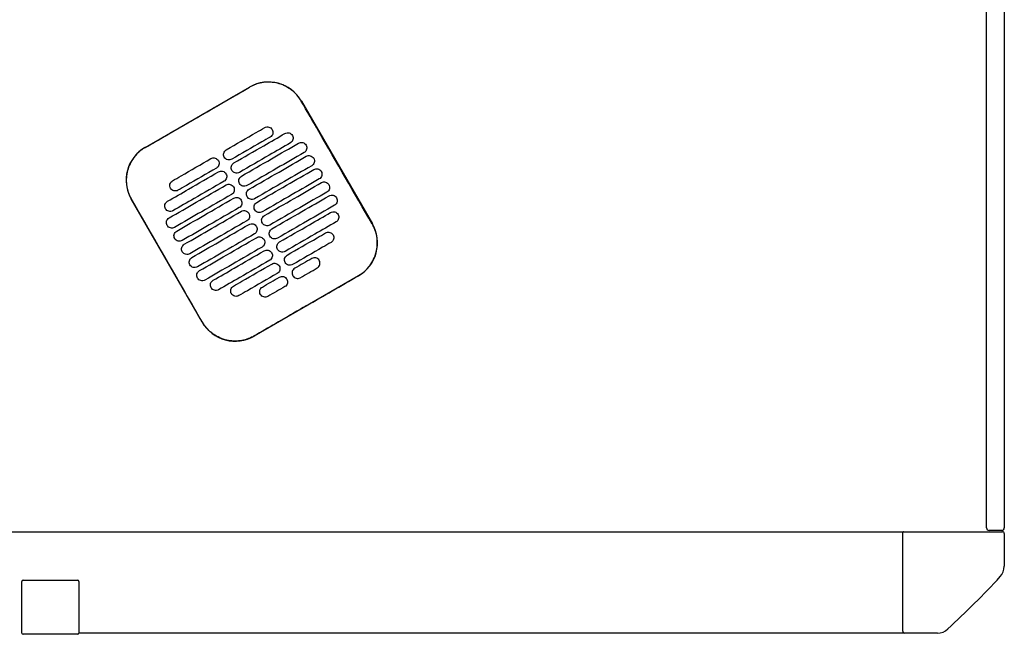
# Model space of a CAD drawing. Header units: metres. Extents: x 15.2 to 54.2, y -39.7 to 1.1.
# Tile 252 of 256: x 53.426 to 54.203, y -25.629 to -25.144. Entities that reach past the tile are written whole.
import ezdxf

# ---------------------------------------------------------------- set-up
doc = ezdxf.new("R2010")
doc.units = ezdxf.units.M
doc.header["$MEASUREMENT"] = 0
doc.layers.add('2D', color=252, linetype='Continuous')

# ---------------------------------------------------------------- blocks, each defined once
blk = doc.blocks.new('2D_QYOS_600')
for p, q in [((2.42604, -2.743), (2.42604, -1.859)), ((2.44004, -1.859), (2.44004, -2.743)), ((1.76223, -2.4427), (1.84449, -2.39518)), ((1.88548, -2.40615), (1.9415, -2.50313)), ((1.80728, -2.58067), (1.75126, -2.48368)), ((1.93053, -2.54412), (1.84827, -2.59164)), ((0.0795, -2.74595), (2.36049, -2.74595)), ((2.35999, -2.82445), (2.35999, -2.74645)), ((2.36049, -2.74595), (2.43849, -2.74595)), ((2.43804, -2.745), (2.42804, -2.745)), ((2.43999, -2.74745), (2.43999, -2.77326)), ((1.66504, -2.82594), (1.66504, -2.78524)), ((1.66504, -2.82594), (1.66504, -2.78524)), ((1.66604, -2.78424), (1.70904, -2.78424)), ((1.70904, -2.78424), (1.70904, -2.78424)), ((1.71004, -2.78524), (1.71004, -2.82594)), ((1.71004, -2.78524), (1.71004, -2.82594)), ((1.70904, -2.82694), (1.66604, -2.82694)), ((1.70904, -2.82694), (1.70904, -2.82694)), ((2.36149, -2.82595), (1.71004, -2.82594)), ((2.3873, -2.82595), (2.36149, -2.82595))]:
    blk.add_line(p, q)
for centre, radius, start, end in [((1.8595, -2.42116), 0.03, 30.01349, 120.01349), ((1.77724, -2.46868), 0.03, 120.01349, 210.01349), ((1.91552, -2.51814), 0.03, 300.01349, 30.01349), ((1.83326, -2.56566), 0.03, 210.01349, 300.01349), ((2.36049, -2.74645), 0.0005, 90, 180), ((2.42804, -2.743), 0.002, 180, 270), ((2.43804, -2.743), 0.002, 270, 360), ((2.43849, -2.74745), 0.0015, 0, 90), ((2.42799, -2.77326), 0.012, 317.12151, 0), ((1.66604, -2.78524), 0.001, 90, 180), ((1.66604, -2.78524), 0.001, 90, 180), ((1.70904, -2.78524), 0.001, 0, 90), ((1.70904, -2.78524), 0.001, 360, 90), ((1.85842, -2.24438), 0.78926, 312.87849, 317.12151), ((1.66604, -2.82594), 0.001, 180, 270), ((1.66604, -2.82594), 0.001, 180, 270), ((1.70904, -2.82594), 0.001, 270, 360), ((1.70904, -2.82594), 0.001, 270, 0), ((2.36149, -2.82445), 0.0015, 180, 270), ((2.3873, -2.81395), 0.012, 270, 312.87849)]:
    blk.add_arc(centre, radius, start, end)
for points, knots in [([(1.88538, -2.40621), (1.88458, -2.40482), (1.88367, -2.40349), (1.88073, -2.39989), (1.87845, -2.39784), (1.87266, -2.39404), (1.86904, -2.39256), (1.86159, -2.39111), (1.85785, -2.39108), (1.85081, -2.39235), (1.84754, -2.39355), (1.84455, -2.39528)], [12.978915, 12.978915, 12.978915, 12.978915, 13.461173, 13.461173, 14.374287, 14.374287, 15.53872, 15.53872, 16.650066, 16.650066, 17.687358, 17.687358, 17.687358, 17.687358]), ([(1.9414, -2.50319), (1.92736, -2.4789), (1.91332, -2.4546), (1.89466, -2.42227), (1.89002, -2.41424), (1.88538, -2.40621)], [1.133412, 1.133412, 1.133412, 1.133412, 2.681586, 2.681586, 3.193366, 3.193366, 3.193366, 3.193366]), ([(1.76229, -2.4428), (1.77288, -2.43668), (1.78391, -2.43032), (1.79938, -2.42138), (1.80142, -2.4202), (1.80342, -2.41905)], [-21.78268, -21.78268, -21.78268, -21.78268, -17.142885, -17.142885, -16.423665, -16.423665, -16.423665, -16.423665]), ([(1.82628, -2.44462), (1.83414, -2.44008), (1.84201, -2.43553), (1.85212, -2.4297), (1.85435, -2.4284), (1.85659, -2.42711)], [0.699452, 0.699452, 0.699452, 0.699452, 3.425217, 3.425217, 4.200582, 4.200582, 4.200582, 4.200582]), ([(1.85659, -2.42711), (1.85702, -2.42687), (1.85756, -2.42665), (1.85874, -2.4265), (1.8593, -2.42654), (1.86037, -2.42682), (1.86089, -2.42707), (1.86185, -2.4278), (1.86222, -2.42826), (1.86246, -2.42869)], [-0.5513873, -0.5513873, -0.5513873, -0.5513873, -0.4031046, -0.4031046, -0.2776919, -0.2776919, -0.1471638, -0.1471638, 0, 0, 0, 0]), ([(1.86246, -2.42869), (1.86271, -2.42911), (1.86293, -2.42966), (1.86307, -2.43085), (1.86304, -2.4314), (1.86276, -2.43248), (1.8625, -2.43299), (1.86178, -2.43395), (1.86132, -2.43431), (1.86089, -2.43456)], [-0.5553355, -0.5553355, -0.5553355, -0.5553355, -0.4045594, -0.4045594, -0.278267, -0.278267, -0.1472206, -0.1472206, 0, 0, 0, 0]), ([(1.87255, -2.43175), (1.87298, -2.43151), (1.87352, -2.43129), (1.87471, -2.43114), (1.87526, -2.43118), (1.87633, -2.43146), (1.87685, -2.43171), (1.87781, -2.43244), (1.87818, -2.4329), (1.87842, -2.43332)], [-0.5514247, -0.5514247, -0.5514247, -0.5514247, -0.4031161, -0.4031161, -0.2776965, -0.2776965, -0.1471644, -0.1471644, 0, 0, 0, 0]), ([(1.86089, -2.43456), (1.85866, -2.43585), (1.85642, -2.43714), (1.84631, -2.44298), (1.83845, -2.44753), (1.83058, -2.45207)], [2.649916, 2.649916, 2.649916, 2.649916, 3.425249, 3.425249, 6.151046, 6.151046, 6.151046, 6.151046]), ([(1.83228, -2.45501), (1.84015, -2.45047), (1.84801, -2.44592), (1.86144, -2.43817), (1.867, -2.43496), (1.87255, -2.43175)], [0.699452, 0.699452, 0.699452, 0.699452, 3.42526, 3.42526, 5.350619, 5.350619, 5.350619, 5.350619]), ([(1.87842, -2.43332), (1.87867, -2.43375), (1.87889, -2.4343), (1.87903, -2.43549), (1.879, -2.43604), (1.87872, -2.43711), (1.87846, -2.43763), (1.87774, -2.43859), (1.87728, -2.43895), (1.87685, -2.4392)], [-0.5553006, -0.5553006, -0.5553006, -0.5553006, -0.4045498, -0.4045498, -0.2782639, -0.2782639, -0.1472208, -0.1472208, 0, 0, 0, 0]), ([(1.88332, -2.43939), (1.88374, -2.43915), (1.88429, -2.43893), (1.88547, -2.43878), (1.88602, -2.43882), (1.8871, -2.4391), (1.88762, -2.43935), (1.88858, -2.44008), (1.88894, -2.44054), (1.88919, -2.44096)], [-0.5514376, -0.5514376, -0.5514376, -0.5514376, -0.4031217, -0.4031217, -0.2776979, -0.2776979, -0.1471642, -0.1471642, 0, 0, 0, 0]), ([(1.76229, -2.4428), (1.76101, -2.44354), (1.75978, -2.44437), (1.75663, -2.44688), (1.75485, -2.44871), (1.75332, -2.45074), (1.75103, -2.4538), (1.74934, -2.45728), (1.74737, -2.46467), (1.7471, -2.46852), (1.74804, -2.47614), (1.74924, -2.47985), (1.7512, -2.48336), (1.75128, -2.48349), (1.75136, -2.48363)], [17.619777, 17.619777, 17.619777, 17.619777, 18.064718, 18.064718, 18.827754, 18.827754, 18.827754, 19.97637, 19.97637, 21.122539, 21.122539, 22.281306, 22.281306, 22.328075, 22.328075, 22.328075, 22.328075]), ([(1.82471, -2.4505), (1.82446, -2.45007), (1.82424, -2.44952), (1.8241, -2.44833), (1.82413, -2.44778), (1.82441, -2.44671), (1.82467, -2.44619), (1.82539, -2.44523), (1.82585, -2.44487), (1.82628, -2.44462)], [-0.5553984, -0.5553984, -0.5553984, -0.5553984, -0.4045681, -0.4045681, -0.278271, -0.278271, -0.1472202, -0.1472202, 0, 0, 0, 0]), ([(1.87685, -2.4392), (1.8713, -2.44241), (1.86574, -2.44562), (1.85232, -2.45337), (1.84445, -2.45792), (1.83658, -2.46246)], [1.499949, 1.499949, 1.499949, 1.499949, 3.425284, 3.425284, 6.151116, 6.151116, 6.151116, 6.151116]), ([(1.83828, -2.46541), (1.84615, -2.46086), (1.85402, -2.45632), (1.86903, -2.44764), (1.87617, -2.44352), (1.88332, -2.43939)], [0.699452, 0.699452, 0.699452, 0.699452, 3.425292, 3.425292, 5.900643, 5.900643, 5.900643, 5.900643]), ([(1.88919, -2.44096), (1.88943, -2.44139), (1.88965, -2.44194), (1.8898, -2.44313), (1.88976, -2.44368), (1.88948, -2.44475), (1.88923, -2.44527), (1.8885, -2.44623), (1.88804, -2.44659), (1.88762, -2.44684)], [-0.5552879, -0.5552879, -0.5552879, -0.5552879, -0.4045447, -0.4045447, -0.2782629, -0.2782629, -0.1472212, -0.1472212, 0, 0, 0, 0]), ([(1.78385, -2.46913), (1.78608, -2.46784), (1.78832, -2.46655), (1.79843, -2.46071), (1.8063, -2.45617), (1.81416, -2.45162)], [2.649852, 2.649852, 2.649852, 2.649852, 3.425217, 3.425217, 6.150982, 6.150982, 6.150982, 6.150982]), ([(1.81416, -2.45162), (1.81459, -2.45138), (1.81513, -2.45116), (1.81632, -2.45101), (1.81687, -2.45105), (1.81794, -2.45133), (1.81846, -2.45158), (1.81942, -2.45231), (1.81979, -2.45277), (1.82003, -2.4532)], [-0.5512944, -0.5512944, -0.5512944, -0.5512944, -0.4030833, -0.4030833, -0.2776787, -0.2776787, -0.1471599, -0.1471599, 0, 0, 0, 0]), ([(1.82003, -2.4532), (1.82028, -2.45362), (1.8205, -2.45417), (1.82065, -2.45536), (1.82061, -2.45591), (1.82033, -2.45699), (1.82008, -2.4575), (1.81935, -2.45846), (1.81889, -2.45882), (1.81846, -2.45907)], [-0.555416, -0.555416, -0.555416, -0.555416, -0.4045716, -0.4045716, -0.2782736, -0.2782736, -0.1472211, -0.1472211, 0, 0, 0, 0]), ([(1.83058, -2.45207), (1.83015, -2.45231), (1.82961, -2.45253), (1.82843, -2.45268), (1.82787, -2.45264), (1.8268, -2.45236), (1.82628, -2.45211), (1.82532, -2.45138), (1.82495, -2.45092), (1.82471, -2.4505)], [-0.551307, -0.551307, -0.551307, -0.551307, -0.4030846, -0.4030846, -0.2776802, -0.2776802, -0.1471604, -0.1471604, 0, 0, 0, 0]), ([(1.88762, -2.44684), (1.88048, -2.45096), (1.87333, -2.45509), (1.85832, -2.46376), (1.85045, -2.46831), (1.84258, -2.47285)], [0.949972, 0.949972, 0.949972, 0.949972, 3.425307, 3.425307, 6.151164, 6.151164, 6.151164, 6.151164]), ([(1.84428, -2.4758), (1.85215, -2.47125), (1.86002, -2.46671), (1.87503, -2.45803), (1.88218, -2.45391), (1.88932, -2.44978)], [0.699452, 0.699452, 0.699452, 0.699452, 3.425313, 3.425313, 5.900643, 5.900643, 5.900643, 5.900643]), ([(1.88932, -2.44978), (1.88974, -2.44954), (1.89029, -2.44932), (1.89147, -2.44917), (1.89203, -2.44921), (1.8931, -2.44949), (1.89362, -2.44974), (1.89458, -2.45047), (1.89494, -2.45093), (1.89519, -2.45136)], [-0.5514273, -0.5514273, -0.5514273, -0.5514273, -0.4031209, -0.4031209, -0.2776962, -0.2776962, -0.1471634, -0.1471634, 0, 0, 0, 0]), ([(1.89519, -2.45136), (1.89543, -2.45178), (1.89565, -2.45233), (1.8958, -2.45352), (1.89577, -2.45407), (1.89548, -2.45515), (1.89523, -2.45566), (1.8945, -2.45662), (1.89405, -2.45698), (1.89362, -2.45723)], [-0.5552955, -0.5552955, -0.5552955, -0.5552955, -0.4045438, -0.4045438, -0.2782634, -0.2782634, -0.1472215, -0.1472215, 0, 0, 0, 0]), ([(1.77989, -2.48528), (1.78545, -2.48207), (1.79101, -2.47886), (1.80443, -2.4711), (1.8123, -2.46656), (1.82017, -2.46201)], [1.499901, 1.499901, 1.499901, 1.499901, 3.42526, 3.42526, 6.151068, 6.151068, 6.151068, 6.151068]), ([(1.81846, -2.45907), (1.8106, -2.46361), (1.80273, -2.46816), (1.79262, -2.474), (1.79039, -2.47529), (1.78815, -2.47658)], [0.699452, 0.699452, 0.699452, 0.699452, 3.425249, 3.425249, 4.200582, 4.200582, 4.200582, 4.200582]), ([(1.82017, -2.46201), (1.82059, -2.46177), (1.82114, -2.46155), (1.82232, -2.4614), (1.82287, -2.46144), (1.82395, -2.46172), (1.82447, -2.46197), (1.82542, -2.4627), (1.82579, -2.46316), (1.82603, -2.46359)], [-0.5513075, -0.5513075, -0.5513075, -0.5513075, -0.4030857, -0.4030857, -0.2776792, -0.2776792, -0.1471593, -0.1471593, 0, 0, 0, 0]), ([(1.83071, -2.46089), (1.83047, -2.46046), (1.83025, -2.45991), (1.8301, -2.45872), (1.83013, -2.45817), (1.83042, -2.4571), (1.83067, -2.45658), (1.8314, -2.45562), (1.83185, -2.45526), (1.83228, -2.45501)], [-0.5553839, -0.5553839, -0.5553839, -0.5553839, -0.4045626, -0.4045626, -0.2782686, -0.2782686, -0.1472195, -0.1472195, 0, 0, 0, 0]), ([(1.83658, -2.46246), (1.83616, -2.46271), (1.83561, -2.46292), (1.83443, -2.46307), (1.83387, -2.46304), (1.8328, -2.46275), (1.83228, -2.4625), (1.83132, -2.46177), (1.83096, -2.46131), (1.83071, -2.46089)], [-0.551317, -0.551317, -0.551317, -0.551317, -0.4030867, -0.4030867, -0.2776803, -0.2776803, -0.1471597, -0.1471597, 0, 0, 0, 0]), ([(1.89362, -2.45723), (1.88648, -2.46135), (1.87933, -2.46548), (1.86432, -2.47415), (1.85645, -2.4787), (1.84859, -2.48324)], [0.949998, 0.949998, 0.949998, 0.949998, 3.42532, 3.42532, 6.151189, 6.151189, 6.151189, 6.151189]), ([(1.85029, -2.48619), (1.85815, -2.48164), (1.86602, -2.4771), (1.88103, -2.46843), (1.88818, -2.4643), (1.89532, -2.46017)], [0.699452, 0.699452, 0.699452, 0.699452, 3.425322, 3.425322, 5.900643, 5.900643, 5.900643, 5.900643]), ([(1.89532, -2.46017), (1.89575, -2.45993), (1.89629, -2.45971), (1.89748, -2.45956), (1.89803, -2.4596), (1.8991, -2.45988), (1.89962, -2.46013), (1.90058, -2.46086), (1.90095, -2.46132), (1.90119, -2.46175)], [-0.5514137, -0.5514137, -0.5514137, -0.5514137, -0.4031194, -0.4031194, -0.2776944, -0.2776944, -0.1471627, -0.1471627, 0, 0, 0, 0]), ([(1.90119, -2.46175), (1.90144, -2.46217), (1.90166, -2.46272), (1.9018, -2.46391), (1.90177, -2.46446), (1.90149, -2.46554), (1.90123, -2.46605), (1.90051, -2.46701), (1.90005, -2.46737), (1.89962, -2.46762)], [-0.5553078, -0.5553078, -0.5553078, -0.5553078, -0.4045446, -0.4045446, -0.2782647, -0.2782647, -0.147222, -0.147222, 0, 0, 0, 0]), ([(1.78228, -2.47501), (1.78204, -2.47458), (1.78182, -2.47403), (1.78167, -2.47284), (1.7817, -2.47229), (1.78198, -2.47122), (1.78224, -2.4707), (1.78296, -2.46974), (1.78342, -2.46938), (1.78385, -2.46913)], [-0.5554179, -0.5554179, -0.5554179, -0.5554179, -0.4045683, -0.4045683, -0.2782761, -0.2782761, -0.1472238, -0.1472238, 0, 0, 0, 0]), ([(1.82447, -2.46946), (1.8166, -2.474), (1.80873, -2.47855), (1.79531, -2.4863), (1.78975, -2.48951), (1.78419, -2.49272)], [0.699452, 0.699452, 0.699452, 0.699452, 3.425284, 3.425284, 5.350619, 5.350619, 5.350619, 5.350619]), ([(1.82603, -2.46359), (1.82628, -2.46401), (1.8265, -2.46456), (1.82665, -2.46575), (1.82661, -2.4663), (1.82633, -2.46738), (1.82608, -2.46789), (1.82535, -2.46885), (1.82489, -2.46921), (1.82447, -2.46946)], [-0.5553971, -0.5553971, -0.5553971, -0.5553971, -0.4045652, -0.4045652, -0.2782705, -0.2782705, -0.1472202, -0.1472202, 0, 0, 0, 0]), ([(1.83671, -2.47128), (1.83647, -2.47085), (1.83625, -2.4703), (1.8361, -2.46911), (1.83614, -2.46856), (1.83642, -2.46749), (1.83667, -2.46697), (1.8374, -2.46602), (1.83786, -2.46565), (1.83828, -2.46541)], [-0.5553742, -0.5553742, -0.5553742, -0.5553742, -0.4045587, -0.4045587, -0.278267, -0.278267, -0.1472191, -0.1472191, 0, 0, 0, 0]), ([(1.89962, -2.46762), (1.89248, -2.47175), (1.88534, -2.47587), (1.87032, -2.48454), (1.86246, -2.48909), (1.85459, -2.49363)], [0.950001, 0.950001, 0.950001, 0.950001, 3.425322, 3.425322, 6.151192, 6.151192, 6.151192, 6.151192]), ([(1.90133, -2.47056), (1.90175, -2.47032), (1.9023, -2.4701), (1.90348, -2.46995), (1.90403, -2.46999), (1.90511, -2.47027), (1.90563, -2.47052), (1.90658, -2.47125), (1.90695, -2.47171), (1.90719, -2.47214)], [-0.5513969, -0.5513969, -0.5513969, -0.5513969, -0.4031172, -0.4031172, -0.2776925, -0.2776925, -0.1471621, -0.1471621, 0, 0, 0, 0]), ([(1.78113, -2.49842), (1.78828, -2.49429), (1.79542, -2.49016), (1.81043, -2.48149), (1.8183, -2.47695), (1.82617, -2.4724)], [0.949941, 0.949941, 0.949941, 0.949941, 3.425291, 3.425291, 6.151132, 6.151132, 6.151132, 6.151132]), ([(1.78815, -2.47658), (1.78773, -2.47682), (1.78718, -2.47704), (1.786, -2.47719), (1.78544, -2.47715), (1.78437, -2.47687), (1.78385, -2.47662), (1.78289, -2.47589), (1.78252, -2.47543), (1.78228, -2.47501)], [-0.5513007, -0.5513007, -0.5513007, -0.5513007, -0.4030941, -0.4030941, -0.2776814, -0.2776814, -0.1471603, -0.1471603, 0, 0, 0, 0]), ([(1.82617, -2.4724), (1.82659, -2.47216), (1.82714, -2.47194), (1.82832, -2.47179), (1.82887, -2.47183), (1.82995, -2.47211), (1.83047, -2.47236), (1.83143, -2.47309), (1.83179, -2.47355), (1.83204, -2.47398)], [-0.5513173, -0.5513173, -0.5513173, -0.5513173, -0.4030875, -0.4030875, -0.2776797, -0.2776797, -0.147159, -0.147159, 0, 0, 0, 0]), ([(1.83204, -2.47398), (1.83228, -2.4744), (1.8325, -2.47495), (1.83265, -2.47614), (1.83261, -2.47669), (1.83233, -2.47777), (1.83208, -2.47828), (1.83135, -2.47924), (1.83089, -2.4796), (1.83047, -2.47985)], [-0.555383, -0.555383, -0.555383, -0.555383, -0.4045605, -0.4045605, -0.2782682, -0.2782682, -0.1472195, -0.1472195, 0, 0, 0, 0]), ([(1.84258, -2.47285), (1.84216, -2.4731), (1.84161, -2.47331), (1.84043, -2.47346), (1.83988, -2.47343), (1.8388, -2.47315), (1.83828, -2.47289), (1.83732, -2.47216), (1.83696, -2.4717), (1.83671, -2.47128)], [-0.5513236, -0.5513236, -0.5513236, -0.5513236, -0.4030881, -0.4030881, -0.2776804, -0.2776804, -0.1471592, -0.1471592, 0, 0, 0, 0]), ([(1.84272, -2.48167), (1.84247, -2.48125), (1.84225, -2.48069), (1.8421, -2.47951), (1.84214, -2.47895), (1.84242, -2.47788), (1.84267, -2.47736), (1.8434, -2.47641), (1.84386, -2.47604), (1.84428, -2.4758)], [-0.5553693, -0.5553693, -0.5553693, -0.5553693, -0.4045566, -0.4045566, -0.2782661, -0.2782661, -0.1472189, -0.1472189, 0, 0, 0, 0]), ([(1.85629, -2.49658), (1.86416, -2.49203), (1.87202, -2.48749), (1.88704, -2.47882), (1.89418, -2.47469), (1.90133, -2.47056)], [0.699452, 0.699452, 0.699452, 0.699452, 3.425321, 3.425321, 5.900643, 5.900643, 5.900643, 5.900643]), ([(1.90719, -2.47214), (1.90744, -2.47256), (1.90766, -2.47311), (1.90781, -2.4743), (1.90777, -2.47485), (1.90749, -2.47593), (1.90724, -2.47644), (1.90651, -2.4774), (1.90605, -2.47776), (1.90563, -2.47801)], [-0.5553248, -0.5553248, -0.5553248, -0.5553248, -0.4045472, -0.4045472, -0.2782668, -0.2782668, -0.1472227, -0.1472227, 0, 0, 0, 0]), ([(1.80738, -2.58061), (1.80282, -2.57272), (1.79809, -2.56452), (1.77944, -2.53221), (1.7654, -2.50792), (1.75136, -2.48363)], [-3.18138, -3.18138, -3.18138, -3.18138, -2.673929, -2.673929, -1.133377, -1.133377, -1.133377, -1.133377]), ([(1.77832, -2.49115), (1.77808, -2.49073), (1.77786, -2.49017), (1.77771, -2.48899), (1.77775, -2.48843), (1.77803, -2.48736), (1.77828, -2.48684), (1.77901, -2.48589), (1.77947, -2.48552), (1.77989, -2.48528)], [-0.5553798, -0.5553798, -0.5553798, -0.5553798, -0.4045588, -0.4045588, -0.278273, -0.278273, -0.147224, -0.147224, 0, 0, 0, 0]), ([(1.83047, -2.47985), (1.8226, -2.48439), (1.81473, -2.48894), (1.79972, -2.49761), (1.79258, -2.50174), (1.78543, -2.50587)], [0.699452, 0.699452, 0.699452, 0.699452, 3.425308, 3.425308, 5.900643, 5.900643, 5.900643, 5.900643]), ([(1.78713, -2.50881), (1.79428, -2.50468), (1.80142, -2.50056), (1.81643, -2.49188), (1.8243, -2.48734), (1.83217, -2.48279)], [0.949982, 0.949982, 0.949982, 0.949982, 3.425312, 3.425312, 6.151173, 6.151173, 6.151173, 6.151173]), ([(1.83217, -2.48279), (1.83259, -2.48255), (1.83314, -2.48233), (1.83432, -2.48218), (1.83488, -2.48222), (1.83595, -2.4825), (1.83647, -2.48275), (1.83743, -2.48348), (1.83779, -2.48394), (1.83804, -2.48437)], [-0.5513238, -0.5513238, -0.5513238, -0.5513238, -0.4030887, -0.4030887, -0.27768, -0.27768, -0.1471588, -0.1471588, 0, 0, 0, 0]), ([(1.83804, -2.48437), (1.83828, -2.48479), (1.8385, -2.48534), (1.83865, -2.48653), (1.83862, -2.48708), (1.83833, -2.48816), (1.83808, -2.48868), (1.83735, -2.48963), (1.8369, -2.49), (1.83647, -2.49024)], [-0.5553737, -0.5553737, -0.5553737, -0.5553737, -0.4045574, -0.4045574, -0.2782667, -0.2782667, -0.1472191, -0.1472191, 0, 0, 0, 0]), ([(1.84859, -2.48324), (1.84816, -2.48349), (1.84761, -2.4837), (1.84643, -2.48385), (1.84588, -2.48382), (1.8448, -2.48354), (1.84429, -2.48328), (1.84333, -2.48255), (1.84296, -2.48209), (1.84272, -2.48167)], [-0.5513269, -0.5513269, -0.5513269, -0.5513269, -0.403089, -0.403089, -0.2776804, -0.2776804, -0.1471589, -0.1471589, 0, 0, 0, 0]), ([(1.90563, -2.47801), (1.89848, -2.48214), (1.89134, -2.48626), (1.87633, -2.49494), (1.86846, -2.49948), (1.86059, -2.50403)], [0.949982, 0.949982, 0.949982, 0.949982, 3.425312, 3.425312, 6.151173, 6.151173, 6.151173, 6.151173]), ([(1.86229, -2.50697), (1.87016, -2.50242), (1.87803, -2.49788), (1.89304, -2.48921), (1.90018, -2.48508), (1.90733, -2.48095)], [0.699452, 0.699452, 0.699452, 0.699452, 3.425308, 3.425308, 5.900643, 5.900643, 5.900643, 5.900643]), ([(1.90733, -2.48095), (1.90775, -2.48071), (1.9083, -2.48049), (1.90948, -2.48034), (1.91003, -2.48038), (1.91111, -2.48066), (1.91163, -2.48091), (1.91259, -2.48164), (1.91295, -2.4821), (1.9132, -2.48253)], [-0.5513769, -0.5513769, -0.5513769, -0.5513769, -0.4031143, -0.4031143, -0.2776905, -0.2776905, -0.1471617, -0.1471617, 0, 0, 0, 0]), ([(1.9132, -2.48253), (1.91344, -2.48295), (1.91366, -2.4835), (1.91381, -2.48469), (1.91377, -2.48524), (1.91349, -2.48632), (1.91324, -2.48683), (1.91251, -2.48779), (1.91205, -2.48815), (1.91163, -2.4884)], [-0.5553464, -0.5553464, -0.5553464, -0.5553464, -0.4045515, -0.4045515, -0.2782697, -0.2782697, -0.1472236, -0.1472236, 0, 0, 0, 0]), ([(1.78419, -2.49272), (1.78377, -2.49297), (1.78322, -2.49319), (1.78204, -2.49333), (1.78149, -2.4933), (1.78041, -2.49302), (1.77989, -2.49276), (1.77893, -2.49203), (1.77857, -2.49157), (1.77832, -2.49115)], [-0.5513421, -0.5513421, -0.5513421, -0.5513421, -0.4031061, -0.4031061, -0.2776864, -0.2776864, -0.147161, -0.147161, 0, 0, 0, 0]), ([(1.83647, -2.49024), (1.8286, -2.49479), (1.82074, -2.49933), (1.80572, -2.508), (1.79858, -2.51213), (1.79144, -2.51626)], [0.699452, 0.699452, 0.699452, 0.699452, 3.425321, 3.425321, 5.900643, 5.900643, 5.900643, 5.900643]), ([(1.79314, -2.5192), (1.80028, -2.51507), (1.80742, -2.51095), (1.82244, -2.50227), (1.8303, -2.49773), (1.83817, -2.49318)], [0.950001, 0.950001, 0.950001, 0.950001, 3.425322, 3.425322, 6.151192, 6.151192, 6.151192, 6.151192]), ([(1.83817, -2.49318), (1.8386, -2.49294), (1.83914, -2.49272), (1.84033, -2.49257), (1.84088, -2.49261), (1.84195, -2.49289), (1.84247, -2.49314), (1.84343, -2.49388), (1.8438, -2.49434), (1.84404, -2.49476)], [-0.551327, -0.551327, -0.551327, -0.551327, -0.4030892, -0.4030892, -0.2776802, -0.2776802, -0.1471588, -0.1471588, 0, 0, 0, 0]), ([(1.84872, -2.49206), (1.84847, -2.49164), (1.84825, -2.49109), (1.84811, -2.4899), (1.84814, -2.48934), (1.84842, -2.48827), (1.84868, -2.48775), (1.8494, -2.4868), (1.84986, -2.48643), (1.85029, -2.48619)], [-0.5553691, -0.5553691, -0.5553691, -0.5553691, -0.4045561, -0.4045561, -0.278266, -0.278266, -0.1472189, -0.1472189, 0, 0, 0, 0]), ([(1.85459, -2.49363), (1.85416, -2.49388), (1.85362, -2.4941), (1.85244, -2.49424), (1.85188, -2.49421), (1.85081, -2.49393), (1.85029, -2.49367), (1.84933, -2.49294), (1.84896, -2.49248), (1.84872, -2.49206)], [-0.551327, -0.551327, -0.551327, -0.551327, -0.4030892, -0.4030892, -0.2776802, -0.2776802, -0.1471588, -0.1471588, 0, 0, 0, 0]), ([(1.91163, -2.4884), (1.90448, -2.49253), (1.89734, -2.49665), (1.88233, -2.50533), (1.87446, -2.50987), (1.86659, -2.51442)], [0.949941, 0.949941, 0.949941, 0.949941, 3.425292, 3.425292, 6.151132, 6.151132, 6.151132, 6.151132]), ([(1.77956, -2.50429), (1.77932, -2.50387), (1.7791, -2.50332), (1.77895, -2.50213), (1.77899, -2.50158), (1.77927, -2.5005), (1.77952, -2.49998), (1.78025, -2.49903), (1.78071, -2.49866), (1.78113, -2.49842)], [-0.5553462, -0.5553462, -0.5553462, -0.5553462, -0.4045514, -0.4045514, -0.2782696, -0.2782696, -0.1472236, -0.1472236, 0, 0, 0, 0]), ([(1.84247, -2.50063), (1.83461, -2.50518), (1.82674, -2.50972), (1.81173, -2.51839), (1.80458, -2.52252), (1.79744, -2.52665)], [0.699452, 0.699452, 0.699452, 0.699452, 3.425322, 3.425322, 5.900643, 5.900643, 5.900643, 5.900643]), ([(1.84404, -2.49476), (1.84429, -2.49518), (1.84451, -2.49573), (1.84465, -2.49692), (1.84462, -2.49748), (1.84434, -2.49855), (1.84408, -2.49907), (1.84336, -2.50002), (1.8429, -2.50039), (1.84247, -2.50063)], [-0.5553691, -0.5553691, -0.5553691, -0.5553691, -0.4045561, -0.4045561, -0.278266, -0.278266, -0.1472189, -0.1472189, 0, 0, 0, 0]), ([(1.85472, -2.50245), (1.85448, -2.50203), (1.85426, -2.50148), (1.85411, -2.50029), (1.85414, -2.49973), (1.85443, -2.49866), (1.85468, -2.49814), (1.85541, -2.49719), (1.85586, -2.49682), (1.85629, -2.49658)], [-0.5553737, -0.5553737, -0.5553737, -0.5553737, -0.4045574, -0.4045574, -0.2782667, -0.2782667, -0.1472191, -0.1472191, 0, 0, 0, 0]), ([(1.86829, -2.51736), (1.87616, -2.51282), (1.88403, -2.50827), (1.89745, -2.50052), (1.90301, -2.49731), (1.90857, -2.4941)], [0.699452, 0.699452, 0.699452, 0.699452, 3.425284, 3.425284, 5.350619, 5.350619, 5.350619, 5.350619]), ([(1.90857, -2.4941), (1.90899, -2.49385), (1.90954, -2.49363), (1.91072, -2.49348), (1.91127, -2.49352), (1.91235, -2.4938), (1.91287, -2.49405), (1.91383, -2.49479), (1.91419, -2.49525), (1.91444, -2.49567)], [-0.551342, -0.551342, -0.551342, -0.551342, -0.4031061, -0.4031061, -0.2776864, -0.2776864, -0.147161, -0.147161, 0, 0, 0, 0]), ([(1.91444, -2.49567), (1.91468, -2.49609), (1.9149, -2.49664), (1.91505, -2.49783), (1.91501, -2.49839), (1.91473, -2.49946), (1.91448, -2.49998), (1.91375, -2.50093), (1.91329, -2.5013), (1.91287, -2.50154)], [-0.55538, -0.55538, -0.55538, -0.55538, -0.4045589, -0.4045589, -0.278273, -0.278273, -0.147224, -0.147224, 0, 0, 0, 0]), ([(1.78543, -2.50587), (1.78501, -2.50611), (1.78446, -2.50633), (1.78328, -2.50648), (1.78273, -2.50644), (1.78165, -2.50616), (1.78113, -2.50591), (1.78017, -2.50517), (1.77981, -2.50472), (1.77956, -2.50429)], [-0.551377, -0.551377, -0.551377, -0.551377, -0.4031143, -0.4031143, -0.2776905, -0.2776905, -0.1471617, -0.1471617, 0, 0, 0, 0]), ([(1.78557, -2.51468), (1.78532, -2.51426), (1.7851, -2.51371), (1.78495, -2.51252), (1.78499, -2.51197), (1.78527, -2.51089), (1.78552, -2.51037), (1.78625, -2.50942), (1.78671, -2.50906), (1.78713, -2.50881)], [-0.5553245, -0.5553245, -0.5553245, -0.5553245, -0.4045471, -0.4045471, -0.2782667, -0.2782667, -0.1472226, -0.1472226, 0, 0, 0, 0]), ([(1.79914, -2.52959), (1.80628, -2.52546), (1.81343, -2.52134), (1.82844, -2.51267), (1.83631, -2.50812), (1.84418, -2.50358)], [0.949998, 0.949998, 0.949998, 0.949998, 3.42532, 3.42532, 6.151189, 6.151189, 6.151189, 6.151189]), ([(1.84418, -2.50358), (1.8446, -2.50333), (1.84515, -2.50311), (1.84633, -2.50297), (1.84688, -2.503), (1.84796, -2.50328), (1.84848, -2.50354), (1.84943, -2.50427), (1.8498, -2.50473), (1.85004, -2.50515)], [-0.551327, -0.551327, -0.551327, -0.551327, -0.403089, -0.403089, -0.2776804, -0.2776804, -0.1471589, -0.1471589, 0, 0, 0, 0]), ([(1.85004, -2.50515), (1.85029, -2.50557), (1.85051, -2.50612), (1.85066, -2.50731), (1.85062, -2.50787), (1.85034, -2.50894), (1.85009, -2.50946), (1.84936, -2.51041), (1.8489, -2.51078), (1.84848, -2.51102)], [-0.5553693, -0.5553693, -0.5553693, -0.5553693, -0.4045566, -0.4045566, -0.2782661, -0.2782661, -0.1472189, -0.1472189, 0, 0, 0, 0]), ([(1.86059, -2.50403), (1.86017, -2.50427), (1.85962, -2.50449), (1.85844, -2.50464), (1.85788, -2.5046), (1.85681, -2.50432), (1.85629, -2.50407), (1.85533, -2.50333), (1.85497, -2.50287), (1.85472, -2.50245)], [-0.5513238, -0.5513238, -0.5513238, -0.5513238, -0.4030887, -0.4030887, -0.27768, -0.27768, -0.1471588, -0.1471588, 0, 0, 0, 0]), ([(1.86072, -2.51284), (1.86048, -2.51242), (1.86026, -2.51187), (1.86011, -2.51068), (1.86015, -2.51013), (1.86043, -2.50905), (1.86068, -2.50853), (1.86141, -2.50758), (1.86187, -2.50721), (1.86229, -2.50697)], [-0.555383, -0.555383, -0.555383, -0.555383, -0.4045604, -0.4045604, -0.2782682, -0.2782682, -0.1472195, -0.1472195, 0, 0, 0, 0]), ([(1.91287, -2.50154), (1.90731, -2.50475), (1.90176, -2.50796), (1.88833, -2.51572), (1.88046, -2.52026), (1.8726, -2.52481)], [1.499901, 1.499901, 1.499901, 1.499901, 3.42526, 3.42526, 6.151068, 6.151068, 6.151068, 6.151068]), ([(1.93047, -2.54402), (1.93053, -2.54399), (1.93059, -2.54395), (1.93406, -2.54192), (1.93705, -2.53926), (1.9418, -2.53294), (1.94352, -2.52934), (1.94538, -2.52203), (1.94563, -2.51842), (1.94491, -2.51191), (1.94415, -2.50903), (1.94251, -2.50523), (1.94199, -2.50419), (1.9414, -2.50319)], [8.273299, 8.273299, 8.273299, 8.273299, 8.293543, 8.293543, 9.48086, 9.48086, 10.665623, 10.665623, 11.74288, 11.74288, 12.632334, 12.632334, 12.981673, 12.981673, 12.981673, 12.981673]), ([(1.79144, -2.51626), (1.79101, -2.5165), (1.79046, -2.51672), (1.78928, -2.51687), (1.78873, -2.51683), (1.78765, -2.51655), (1.78714, -2.5163), (1.78618, -2.51557), (1.78581, -2.51511), (1.78557, -2.51468)], [-0.551397, -0.551397, -0.551397, -0.551397, -0.4031173, -0.4031173, -0.2776925, -0.2776925, -0.1471621, -0.1471621, 0, 0, 0, 0]), ([(1.84848, -2.51102), (1.84061, -2.51557), (1.83274, -2.52011), (1.81773, -2.52878), (1.81058, -2.53291), (1.80344, -2.53704)], [0.699452, 0.699452, 0.699452, 0.699452, 3.425313, 3.425313, 5.900643, 5.900643, 5.900643, 5.900643]), ([(1.80514, -2.53998), (1.81229, -2.53586), (1.81943, -2.53173), (1.83444, -2.52306), (1.84231, -2.51851), (1.85018, -2.51397)], [0.949973, 0.949973, 0.949973, 0.949973, 3.425307, 3.425307, 6.151164, 6.151164, 6.151164, 6.151164]), ([(1.85018, -2.51397), (1.8506, -2.51372), (1.85115, -2.5135), (1.85233, -2.51336), (1.85288, -2.51339), (1.85396, -2.51367), (1.85448, -2.51393), (1.85544, -2.51466), (1.8558, -2.51512), (1.85605, -2.51554)], [-0.5513237, -0.5513237, -0.5513237, -0.5513237, -0.4030882, -0.4030882, -0.2776804, -0.2776804, -0.1471592, -0.1471592, 0, 0, 0, 0]), ([(1.85605, -2.51554), (1.85629, -2.51596), (1.85651, -2.51652), (1.85666, -2.5177), (1.85662, -2.51826), (1.85634, -2.51933), (1.85609, -2.51985), (1.85536, -2.5208), (1.8549, -2.52117), (1.85448, -2.52141)], [-0.5553742, -0.5553742, -0.5553742, -0.5553742, -0.4045587, -0.4045587, -0.278267, -0.278267, -0.1472191, -0.1472191, 0, 0, 0, 0]), ([(1.86659, -2.51442), (1.86617, -2.51466), (1.86562, -2.51488), (1.86444, -2.51503), (1.86389, -2.51499), (1.86281, -2.51471), (1.86229, -2.51446), (1.86133, -2.51373), (1.86097, -2.51327), (1.86072, -2.51284)], [-0.5513173, -0.5513173, -0.5513173, -0.5513173, -0.4030875, -0.4030875, -0.2776797, -0.2776797, -0.147159, -0.147159, 0, 0, 0, 0]), ([(1.8743, -2.52775), (1.88216, -2.52321), (1.89003, -2.51866), (1.90014, -2.51282), (1.90237, -2.51153), (1.90461, -2.51024)], [0.699452, 0.699452, 0.699452, 0.699452, 3.425249, 3.425249, 4.200582, 4.200582, 4.200582, 4.200582]), ([(1.90461, -2.51024), (1.90504, -2.50999), (1.90558, -2.50978), (1.90676, -2.50963), (1.90732, -2.50966), (1.90839, -2.50995), (1.90891, -2.5102), (1.90987, -2.51093), (1.91024, -2.51139), (1.91048, -2.51181)], [-0.5513007, -0.5513007, -0.5513007, -0.5513007, -0.4030941, -0.4030941, -0.2776814, -0.2776814, -0.1471603, -0.1471603, 0, 0, 0, 0]), ([(1.91048, -2.51181), (1.91073, -2.51224), (1.91095, -2.51279), (1.91109, -2.51398), (1.91106, -2.51453), (1.91078, -2.5156), (1.91052, -2.51612), (1.9098, -2.51707), (1.90934, -2.51744), (1.90891, -2.51769)], [-0.555418, -0.555418, -0.555418, -0.555418, -0.4045683, -0.4045683, -0.2782762, -0.2782762, -0.1472238, -0.1472238, 0, 0, 0, 0]), ([(1.79157, -2.52507), (1.79132, -2.52465), (1.7911, -2.5241), (1.79096, -2.52291), (1.79099, -2.52236), (1.79127, -2.52128), (1.79153, -2.52077), (1.79225, -2.51981), (1.79271, -2.51945), (1.79314, -2.5192)], [-0.5553076, -0.5553076, -0.5553076, -0.5553076, -0.4045445, -0.4045445, -0.2782646, -0.2782646, -0.1472219, -0.1472219, 0, 0, 0, 0]), ([(1.85448, -2.52141), (1.84661, -2.52596), (1.83874, -2.5305), (1.82373, -2.53918), (1.81659, -2.5433), (1.80944, -2.54743)], [0.699452, 0.699452, 0.699452, 0.699452, 3.425292, 3.425292, 5.900643, 5.900643, 5.900643, 5.900643]), ([(1.81591, -2.54762), (1.82146, -2.54441), (1.82702, -2.5412), (1.84044, -2.53345), (1.84831, -2.5289), (1.85618, -2.52436)], [1.499949, 1.499949, 1.499949, 1.499949, 3.425284, 3.425284, 6.151116, 6.151116, 6.151116, 6.151116]), ([(1.85618, -2.52436), (1.8566, -2.52411), (1.85715, -2.5239), (1.85833, -2.52375), (1.85889, -2.52378), (1.85996, -2.52406), (1.86048, -2.52432), (1.86144, -2.52505), (1.8618, -2.52551), (1.86205, -2.52593)], [-0.5513171, -0.5513171, -0.5513171, -0.5513171, -0.4030867, -0.4030867, -0.2776803, -0.2776803, -0.1471597, -0.1471597, 0, 0, 0, 0]), ([(1.86673, -2.52323), (1.86648, -2.52281), (1.86626, -2.52226), (1.86611, -2.52107), (1.86615, -2.52052), (1.86643, -2.51944), (1.86668, -2.51892), (1.86741, -2.51797), (1.86787, -2.51761), (1.86829, -2.51736)], [-0.555397, -0.555397, -0.555397, -0.555397, -0.4045652, -0.4045652, -0.2782705, -0.2782705, -0.1472202, -0.1472202, 0, 0, 0, 0]), ([(1.8726, -2.52481), (1.87217, -2.52505), (1.87162, -2.52527), (1.87044, -2.52542), (1.86989, -2.52538), (1.86881, -2.5251), (1.8683, -2.52485), (1.86734, -2.52412), (1.86697, -2.52366), (1.86673, -2.52323)], [-0.5513075, -0.5513075, -0.5513075, -0.5513075, -0.4030857, -0.4030857, -0.2776792, -0.2776792, -0.1471593, -0.1471593, 0, 0, 0, 0]), ([(1.90891, -2.51769), (1.90668, -2.51898), (1.90444, -2.52027), (1.89433, -2.52611), (1.88647, -2.53065), (1.8786, -2.5352)], [2.649852, 2.649852, 2.649852, 2.649852, 3.425217, 3.425217, 6.150983, 6.150983, 6.150983, 6.150983]), ([(1.79744, -2.52665), (1.79701, -2.52689), (1.79647, -2.52711), (1.79529, -2.52726), (1.79473, -2.52722), (1.79366, -2.52694), (1.79314, -2.52669), (1.79218, -2.52596), (1.79181, -2.5255), (1.79157, -2.52507)], [-0.5514139, -0.5514139, -0.5514139, -0.5514139, -0.4031194, -0.4031194, -0.2776944, -0.2776944, -0.1471626, -0.1471626, 0, 0, 0, 0]), ([(1.79757, -2.53546), (1.79733, -2.53504), (1.79711, -2.53449), (1.79696, -2.5333), (1.79699, -2.53275), (1.79728, -2.53167), (1.79753, -2.53116), (1.79826, -2.5302), (1.79871, -2.52984), (1.79914, -2.52959)], [-0.5552953, -0.5552953, -0.5552953, -0.5552953, -0.4045437, -0.4045437, -0.2782634, -0.2782634, -0.1472215, -0.1472215, 0, 0, 0, 0]), ([(1.86048, -2.5318), (1.85261, -2.53635), (1.84475, -2.54089), (1.83132, -2.54865), (1.82576, -2.55186), (1.82021, -2.55507)], [0.699452, 0.699452, 0.699452, 0.699452, 3.42526, 3.42526, 5.350619, 5.350619, 5.350619, 5.350619]), ([(1.86205, -2.52593), (1.86229, -2.52635), (1.86251, -2.52691), (1.86266, -2.52809), (1.86263, -2.52865), (1.86234, -2.52972), (1.86209, -2.53024), (1.86136, -2.53119), (1.86091, -2.53156), (1.86048, -2.5318)], [-0.5553838, -0.5553838, -0.5553838, -0.5553838, -0.4045626, -0.4045626, -0.2782686, -0.2782686, -0.1472195, -0.1472195, 0, 0, 0, 0]), ([(1.87273, -2.53362), (1.87248, -2.5332), (1.87226, -2.53265), (1.87212, -2.53146), (1.87215, -2.53091), (1.87243, -2.52983), (1.87269, -2.52932), (1.87341, -2.52836), (1.87387, -2.528), (1.8743, -2.52775)], [-0.5554159, -0.5554159, -0.5554159, -0.5554159, -0.4045716, -0.4045716, -0.2782736, -0.2782736, -0.1472211, -0.1472211, 0, 0, 0, 0]), ([(1.8996, -2.53196), (1.89935, -2.53153), (1.89899, -2.53107), (1.89803, -2.53034), (1.89751, -2.53009), (1.89643, -2.52981), (1.89588, -2.52977), (1.8947, -2.52992), (1.89415, -2.53014), (1.89373, -2.53038)], [0, 0, 0, 0, 0.1471602, 0.1471602, 0.2776775, 0.2776775, 0.4030818, 0.4030818, 0.5512681, 0.5512681, 0.5512681, 0.5512681]), ([(1.89803, -2.53783), (1.89846, -2.53758), (1.89891, -2.53722), (1.89964, -2.53627), (1.89989, -2.53575), (1.90017, -2.53467), (1.90021, -2.53412), (1.90006, -2.53293), (1.89984, -2.53238), (1.8996, -2.53196)], [0, 0, 0, 0, 0.147223, 0.147223, 0.2782783, 0.2782783, 0.4045781, 0.4045781, 0.5554474, 0.5554474, 0.5554474, 0.5554474]), ([(1.80344, -2.53704), (1.80302, -2.53728), (1.80247, -2.5375), (1.80129, -2.53765), (1.80073, -2.53761), (1.79966, -2.53733), (1.79914, -2.53708), (1.79818, -2.53635), (1.79782, -2.53589), (1.79757, -2.53546)], [-0.5514274, -0.5514274, -0.5514274, -0.5514274, -0.4031209, -0.4031209, -0.2776962, -0.2776962, -0.1471634, -0.1471634, 0, 0, 0, 0]), ([(1.83187, -2.55226), (1.8341, -2.55097), (1.83634, -2.54968), (1.84645, -2.54384), (1.85431, -2.53929), (1.86218, -2.53475)], [2.649916, 2.649916, 2.649916, 2.649916, 3.425249, 3.425249, 6.151046, 6.151046, 6.151046, 6.151046]), ([(1.86218, -2.53475), (1.86261, -2.5345), (1.86315, -2.53429), (1.86433, -2.53414), (1.86489, -2.53417), (1.86596, -2.53446), (1.86648, -2.53471), (1.86744, -2.53544), (1.86781, -2.5359), (1.86805, -2.53632)], [-0.5513071, -0.5513071, -0.5513071, -0.5513071, -0.4030846, -0.4030846, -0.2776802, -0.2776802, -0.1471604, -0.1471604, 0, 0, 0, 0]), ([(1.86805, -2.53632), (1.8683, -2.53675), (1.86852, -2.5373), (1.86866, -2.53849), (1.86863, -2.53904), (1.86835, -2.54011), (1.86809, -2.54063), (1.86737, -2.54158), (1.86691, -2.54195), (1.86648, -2.5422)], [-0.5553983, -0.5553983, -0.5553983, -0.5553983, -0.4045681, -0.4045681, -0.278271, -0.278271, -0.1472202, -0.1472202, 0, 0, 0, 0]), ([(1.8786, -2.5352), (1.87817, -2.53544), (1.87763, -2.53566), (1.87645, -2.53581), (1.87589, -2.53577), (1.87482, -2.53549), (1.8743, -2.53524), (1.87334, -2.53451), (1.87297, -2.53405), (1.87273, -2.53362)], [-0.5512944, -0.5512944, -0.5512944, -0.5512944, -0.4030833, -0.4030833, -0.2776787, -0.2776787, -0.1471599, -0.1471599, 0, 0, 0, 0]), ([(1.8803, -2.53814), (1.87987, -2.53839), (1.87942, -2.53875), (1.87869, -2.53971), (1.87844, -2.54022), (1.87815, -2.5413), (1.87812, -2.54185), (1.87827, -2.54304), (1.87849, -2.54359), (1.87873, -2.54401)], [0, 0, 0, 0, 0.1472222, 0.1472222, 0.2782773, 0.2782773, 0.4045795, 0.4045795, 0.5554397, 0.5554397, 0.5554397, 0.5554397]), ([(1.80357, -2.54585), (1.80333, -2.54543), (1.80311, -2.54488), (1.80296, -2.54369), (1.803, -2.54314), (1.80328, -2.54206), (1.80353, -2.54155), (1.80426, -2.54059), (1.80472, -2.54023), (1.80514, -2.53998)], [-0.5552876, -0.5552876, -0.5552876, -0.5552876, -0.4045446, -0.4045446, -0.2782629, -0.2782629, -0.1472212, -0.1472212, 0, 0, 0, 0]), ([(1.80944, -2.54743), (1.80902, -2.54767), (1.80847, -2.54789), (1.80729, -2.54804), (1.80674, -2.548), (1.80566, -2.54772), (1.80514, -2.54747), (1.80418, -2.54674), (1.80382, -2.54628), (1.80357, -2.54585)], [-0.5514378, -0.5514378, -0.5514378, -0.5514378, -0.4031217, -0.4031217, -0.2776979, -0.2776979, -0.1471642, -0.1471642, 0, 0, 0, 0]), ([(1.81434, -2.55349), (1.81409, -2.55307), (1.81387, -2.55252), (1.81373, -2.55133), (1.81376, -2.55078), (1.81404, -2.5497), (1.8143, -2.54919), (1.81502, -2.54823), (1.81548, -2.54787), (1.81591, -2.54762)], [-0.5553003, -0.5553003, -0.5553003, -0.5553003, -0.4045497, -0.4045497, -0.2782639, -0.2782639, -0.1472208, -0.1472208, 0, 0, 0, 0]), ([(1.86648, -2.5422), (1.85862, -2.54674), (1.85075, -2.55128), (1.84064, -2.55712), (1.83841, -2.55841), (1.83617, -2.55971)], [0.699452, 0.699452, 0.699452, 0.699452, 3.425217, 3.425217, 4.200582, 4.200582, 4.200582, 4.200582]), ([(1.86819, -2.54514), (1.86861, -2.54489), (1.86916, -2.54468), (1.87034, -2.54453), (1.87089, -2.54456), (1.87197, -2.54485), (1.87248, -2.5451), (1.87344, -2.54583), (1.87381, -2.54629), (1.87405, -2.54671)], [-0.5512937, -0.5512937, -0.5512937, -0.5512937, -0.403082, -0.403082, -0.27768, -0.27768, -0.1471612, -0.1471612, 0, 0, 0, 0]), ([(1.87405, -2.54671), (1.8743, -2.54714), (1.87452, -2.54769), (1.87467, -2.54888), (1.87463, -2.54943), (1.87435, -2.5505), (1.8741, -2.55102), (1.87337, -2.55198), (1.87291, -2.55234), (1.87249, -2.55259)], [-0.5554178, -0.5554178, -0.5554178, -0.5554178, -0.4045751, -0.4045751, -0.2782741, -0.2782741, -0.1472211, -0.1472211, 0, 0, 0, 0]), ([(1.87873, -2.54401), (1.87898, -2.54444), (1.87934, -2.5449), (1.8803, -2.54563), (1.88082, -2.54588), (1.88189, -2.54616), (1.88245, -2.5462), (1.88363, -2.54605), (1.88418, -2.54583), (1.8846, -2.54559)], [0, 0, 0, 0, 0.1471605, 0.1471605, 0.2776781, 0.2776781, 0.4030803, 0.4030803, 0.5512777, 0.5512777, 0.5512777, 0.5512777]), ([(1.82021, -2.55507), (1.81978, -2.55531), (1.81924, -2.55553), (1.81806, -2.55568), (1.8175, -2.55564), (1.81643, -2.55536), (1.81591, -2.55511), (1.81495, -2.55438), (1.81458, -2.55392), (1.81434, -2.55349)], [-0.5514248, -0.5514248, -0.5514248, -0.5514248, -0.4031161, -0.4031161, -0.2776965, -0.2776965, -0.1471644, -0.1471644, 0, 0, 0, 0]), ([(1.8303, -2.55813), (1.83005, -2.55771), (1.82983, -2.55716), (1.82969, -2.55597), (1.82972, -2.55542), (1.83, -2.55434), (1.83026, -2.55383), (1.83098, -2.55287), (1.83144, -2.55251), (1.83187, -2.55226)], [-0.5553353, -0.5553353, -0.5553353, -0.5553353, -0.4045593, -0.4045593, -0.278267, -0.278267, -0.1472205, -0.1472205, 0, 0, 0, 0]), ([(1.85319, -2.55877), (1.85294, -2.55835), (1.85272, -2.5578), (1.85257, -2.55661), (1.85261, -2.55605), (1.85289, -2.55498), (1.85314, -2.55446), (1.85387, -2.55351), (1.85433, -2.55314), (1.85475, -2.5529)], [-0.5553938, -0.5553938, -0.5553938, -0.5553938, -0.4045733, -0.4045733, -0.2782728, -0.2782728, -0.147221, -0.147221, 0, 0, 0, 0]), ([(1.83617, -2.55971), (1.83575, -2.55995), (1.8352, -2.56017), (1.83402, -2.56032), (1.83346, -2.56028), (1.83239, -2.56), (1.83187, -2.55975), (1.83091, -2.55902), (1.83054, -2.55856), (1.8303, -2.55813)], [-0.5513875, -0.5513875, -0.5513875, -0.5513875, -0.4031047, -0.4031047, -0.2776919, -0.2776919, -0.1471638, -0.1471638, 0, 0, 0, 0]), ([(1.85906, -2.56034), (1.85863, -2.56059), (1.85808, -2.56081), (1.8569, -2.56096), (1.85635, -2.56092), (1.85527, -2.56064), (1.85476, -2.56038), (1.8538, -2.55965), (1.85343, -2.55919), (1.85319, -2.55877)], [-0.5513269, -0.5513269, -0.5513269, -0.5513269, -0.4030891, -0.4030891, -0.2776846, -0.2776846, -0.1471626, -0.1471626, 0, 0, 0, 0]), ([(1.88934, -2.56777), (1.88771, -2.56871), (1.88609, -2.56965), (1.87058, -2.57861), (1.85919, -2.58519), (1.84821, -2.59154)], [-12.071476, -12.071476, -12.071476, -12.071476, -11.509189, -11.509189, -6.696301, -6.696301, -6.696301, -6.696301]), ([(1.84821, -2.59154), (1.84755, -2.59192), (1.84688, -2.59228), (1.84298, -2.59415), (1.83953, -2.5951), (1.8324, -2.59576), (1.82877, -2.59544), (1.82145, -2.59341), (1.81786, -2.59159), (1.81176, -2.58677), (1.80927, -2.58388), (1.80738, -2.58061)], [-8.20809, -8.20809, -8.20809, -8.20809, -7.978943, -7.978943, -6.912231, -6.912231, -5.830065, -5.830065, -4.632711, -4.632711, -3.498654, -3.498654, -3.498654, -3.498654])]:
    blk.add_open_spline(points, degree=3, knots=knots)
for points in [[(1.80342, -2.41905), (1.81713, -2.41113), (1.83084, -2.4032), (1.84455, -2.39528)], [(1.89373, -2.53038), (1.88925, -2.53297), (1.88478, -2.53556), (1.8803, -2.53814)], [(1.8846, -2.54559), (1.88908, -2.543), (1.89355, -2.54042), (1.89803, -2.53783)], [(1.85475, -2.5529), (1.85923, -2.55031), (1.86371, -2.54773), (1.86819, -2.54514)], [(1.88934, -2.56777), (1.90305, -2.55985), (1.91676, -2.55194), (1.93047, -2.54402)], [(1.87249, -2.55259), (1.86801, -2.55517), (1.86353, -2.55776), (1.85906, -2.56034)]]:
    blk.add_open_spline(points, degree=3)
blk = doc.blocks.new('e2f6abaa-f7eb-4aaf-89da-a1168fc8164f')
at = {"layer": '2D'}
blk.add_blockref('2D_QYOS_600', (-1.22, 1.42932), dxfattribs=at)

msp = doc.modelspace()

# ---------------------------------------------------------------- block references
msp.add_blockref('e2f6abaa-f7eb-4aaf-89da-a1168fc8164f', (52.98251, -24.23183))

doc.saveas('drawing.dxf')
